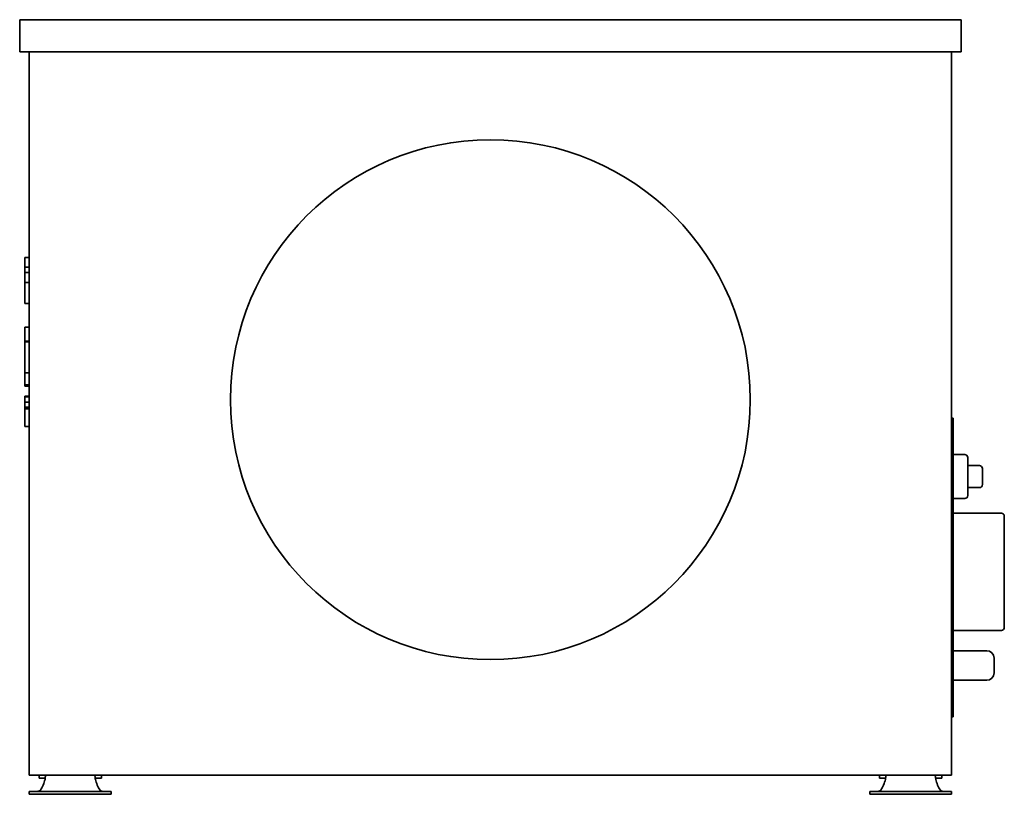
# Model space of a CAD drawing. Header units: millimetres. Extents: x 294 to 966, y 181 to 710.
import ezdxf

# ---------------------------------------------------------------- set-up
doc = ezdxf.new("R2010")
doc.units = ezdxf.units.MM
doc.header["$LTSCALE"] = 3
doc.layers.add('Krawędzie widoczne(ISO)', color=7, linetype='Continuous', lineweight=35, true_color=0x262659)

msp = doc.modelspace()

# ---------------------------------------------------------------- linework, layer by layer
at = {"layer": 'Krawędzie widoczne(ISO)'}
for p, q in [((293.75, 687.98), (293.75, 709.98)), ((293.75, 709.98), (936.75, 709.98)), ((936.75, 687.98), (936.75, 709.98)), ((936.75, 687.98), (293.75, 687.98)), ((300.25, 687.98), (300.25, 193.98)), ((930.25, 687.98), (930.25, 193.98)), ((297.25, 544.32), (297.25, 547.58)), ((297.25, 547.58), (300.25, 547.58)), ((297.25, 541.06), (297.25, 544.32)), ((297.25, 537.41), (297.25, 541.06)), ((297.25, 541.06), (300.25, 541.06)), ((297.25, 530.57), (297.25, 537.41)), ((297.25, 537.41), (300.25, 537.41)), ((297.25, 523.02), (297.25, 530.57)), ((297.25, 530.57), (300.25, 530.57)), ((297.25, 516.28), (297.25, 523.02)), ((297.25, 516.21), (297.25, 516.28)), ((297.25, 516.28), (300.25, 516.28)), ((297.25, 516.21), (300.25, 516.21)), ((297.25, 490.5), (297.25, 500.13)), ((297.25, 500.13), (300.25, 500.13)), ((297.25, 490.5), (300.25, 490.5)), ((297.25, 489.96), (297.25, 490.5)), ((297.25, 484.42), (297.25, 489.96)), ((297.25, 489.96), (300.25, 489.96)), ((297.25, 473.17), (297.25, 484.42)), ((297.25, 468.83), (297.25, 473.17)), ((297.25, 465.69), (297.25, 468.83)), ((297.25, 468.83), (300.25, 468.83)), ((297.25, 462.38), (297.25, 465.69)), ((297.25, 460.57), (297.25, 462.38)), ((297.25, 459.76), (297.25, 460.57)), ((297.25, 460.57), (300.25, 460.57)), ((297.25, 459.76), (300.25, 459.76)), ((297.25, 452.54), (297.25, 452.96)), ((297.25, 452.96), (300.25, 452.96)), ((297.25, 448.76), (297.25, 452.54)), ((297.25, 452.54), (300.25, 452.54)), ((297.25, 445.5), (297.25, 448.76)), ((297.25, 448.76), (300.25, 448.76)), ((297.25, 444.32), (297.25, 445.5)), ((297.25, 445.5), (300.25, 445.5)), ((297.25, 439.31), (297.25, 444.32)), ((297.25, 444.32), (300.25, 444.32)), ((297.25, 434.13), (297.25, 439.31)), ((931.25, 437.98), (930.25, 437.98)), ((931.25, 437.98), (931.25, 433.98)), ((297.25, 432.12), (297.25, 434.13)), ((297.25, 432.12), (300.25, 432.12)), ((931.25, 237.98), (931.25, 433.98)), ((931.25, 412.98), (939.25, 412.98)), ((941.25, 410.98), (941.25, 384.98)), ((941.25, 405.48), (949.25, 405.48)), ((951.25, 403.48), (951.25, 392.48)), ((941.25, 390.48), (949.25, 390.48)), ((931.25, 382.98), (939.25, 382.98)), ((931.25, 372.98), (964.25, 372.98)), ((966.25, 370.98), (966.25, 294.98)), ((931.25, 292.98), (964.25, 292.98)), ((931.25, 279.08), (954.25, 279.08)), ((959.25, 274.08), (959.25, 263.88)), ((931.25, 258.88), (954.25, 258.88)), ((931.25, 237.98), (931.25, 233.98)), ((930.25, 233.98), (931.25, 233.98)), ((930.25, 193.98), (300.25, 193.98)), ((306.96, 193.98), (306.96, 191.98)), ((307.93, 191.98), (306.96, 191.98)), ((307.93, 191.98), (311.15, 191.98)), ((345.35, 191.98), (348.57, 191.98)), ((349.54, 191.98), (348.57, 191.98)), ((349.54, 193.98), (349.54, 191.98)), ((880.96, 193.98), (880.96, 191.98)), ((881.93, 191.98), (880.96, 191.98)), ((881.93, 191.98), (885.15, 191.98)), ((919.35, 191.98), (922.57, 191.98)), ((923.54, 191.98), (922.57, 191.98)), ((923.54, 193.98), (923.54, 191.98)), ((300.33, 183.02), (302.09, 183.02)), ((300.33, 183.02), (300.33, 181.02)), ((324.01, 183.02), (302.09, 183.02)), ((324.01, 183.02), (332.49, 183.02)), ((332.49, 183.02), (354.41, 183.02)), ((354.41, 183.02), (356.17, 183.02)), ((356.17, 183.02), (356.17, 181.02)), ((874.33, 183.02), (876.09, 183.02)), ((874.33, 183.02), (874.33, 181.02)), ((898.01, 183.02), (876.09, 183.02)), ((898.01, 183.02), (906.49, 183.02)), ((906.49, 183.02), (928.41, 183.02)), ((928.41, 183.02), (930.17, 183.02)), ((930.17, 183.02), (930.17, 181.02)), ((302.09, 181.02), (300.33, 181.02)), ((302.09, 181.02), (324.01, 181.02)), ((332.49, 181.02), (324.01, 181.02)), ((332.49, 181.02), (354.41, 181.02)), ((356.17, 181.02), (354.41, 181.02)), ((876.09, 181.02), (874.33, 181.02)), ((876.09, 181.02), (898.01, 181.02)), ((906.49, 181.02), (898.01, 181.02)), ((906.49, 181.02), (928.41, 181.02)), ((930.17, 181.02), (928.41, 181.02))]:
    msp.add_line(p, q, dxfattribs=at)
msp.add_circle((615.25, 450.48), 177.5, dxfattribs=at)
for centre, radius, start, end in [((939.25, 410.98), 2, 0, 90), ((949.25, 403.48), 2, 0, 90), ((949.25, 392.48), 2, 270, 0), ((939.25, 384.98), 2, 270, 0), ((964.25, 370.98), 2, 0, 90), ((964.25, 294.98), 2, 270, 0), ((954.25, 274.08), 5, 0, 90), ((954.25, 263.88), 5, 270, 0), ((288.65, 196.44), 23, 326.71749, 346.77819), ((367.85, 196.44), 23, 193.22181, 213.28251), ((862.65, 196.44), 23, 326.71749, 346.77819), ((941.85, 196.44), 23, 193.22181, 213.28251)]:
    msp.add_arc(centre, radius, start, end, dxfattribs=at)
for points, knots in [([(311.5, 193.98), (311.48, 193.98), (311.45, 193.91), (311.38, 193.62), (311.35, 193.42), (311.27, 192.9), (311.23, 192.59), (311.14, 191.91), (311.09, 191.55), (311.04, 191.18)], [0, 0, 0, 0, 0.1113973, 0.1113973, 0.2218681, 0.2218681, 0.3323097, 0.3323097, 0.4436983, 0.4436983, 0.4436983, 0.4436983]), ([(345.46, 191.18), (345.41, 191.55), (345.36, 191.91), (345.27, 192.59), (345.23, 192.9), (345.15, 193.42), (345.12, 193.62), (345.05, 193.91), (345.02, 193.98), (345, 193.98)], [0, 0, 0, 0, 0.1114459, 0.1114459, 0.2219303, 0.2219303, 0.3324441, 0.3324441, 0.4438708, 0.4438708, 0.4438708, 0.4438708]), ([(885.5, 193.98), (885.48, 193.98), (885.45, 193.91), (885.38, 193.62), (885.35, 193.42), (885.27, 192.9), (885.23, 192.59), (885.14, 191.91), (885.09, 191.55), (885.04, 191.18)], [0, 0, 0, 0, 0.1113973, 0.1113973, 0.2218681, 0.2218681, 0.3323097, 0.3323097, 0.4436983, 0.4436983, 0.4436983, 0.4436983]), ([(919.46, 191.18), (919.41, 191.55), (919.36, 191.91), (919.27, 192.59), (919.23, 192.9), (919.15, 193.42), (919.12, 193.62), (919.05, 193.91), (919.02, 193.98), (919, 193.98)], [0, 0, 0, 0, 0.1114459, 0.1114459, 0.2219303, 0.2219303, 0.3324441, 0.3324441, 0.4438708, 0.4438708, 0.4438708, 0.4438708]), ([(307.88, 183.82), (307.86, 183.8), (307.84, 183.79), (307.82, 183.77), (307.8, 183.76), (307.77, 183.74), (307.75, 183.73), (307.73, 183.71), (307.71, 183.7), (307.69, 183.68), (307.67, 183.67), (307.65, 183.65), (307.62, 183.64), (307.6, 183.63), (307.58, 183.61), (307.56, 183.6), (307.54, 183.58), (307.52, 183.57), (307.51, 183.56), (307.5, 183.56), (307.5, 183.56), (307.49, 183.55), (307.47, 183.54), (307.45, 183.53), (307.43, 183.51), (307.41, 183.5), (307.38, 183.48), (307.36, 183.47), (307.34, 183.46), (307.32, 183.44), (307.29, 183.43), (307.27, 183.42), (307.25, 183.41), (307.23, 183.39), (307.2, 183.38), (307.18, 183.37), (307.16, 183.36), (307.14, 183.35), (307.11, 183.33), (307.09, 183.32), (307.07, 183.31), (307.04, 183.3), (307.02, 183.29), (307, 183.28), (306.98, 183.27), (306.95, 183.26), (306.93, 183.25), (306.91, 183.24), (306.88, 183.23), (306.86, 183.22), (306.84, 183.21), (306.81, 183.2), (306.79, 183.19), (306.77, 183.18), (306.74, 183.17), (306.74, 183.17), (306.73, 183.17), (306.73, 183.17), (306.71, 183.16), (306.69, 183.15), (306.67, 183.15), (306.65, 183.14), (306.62, 183.13), (306.6, 183.13), (306.58, 183.12), (306.55, 183.11), (306.53, 183.11), (306.5, 183.1), (306.48, 183.09), (306.45, 183.09), (306.43, 183.08), (306.41, 183.08), (306.38, 183.07), (306.36, 183.07), (306.33, 183.06), (306.3, 183.06), (306.28, 183.05), (306.26, 183.05), (306.24, 183.05), (306.21, 183.04), (306.19, 183.04), (306.16, 183.04), (306.14, 183.03), (306.11, 183.03), (306.09, 183.03), (306.06, 183.03), (306.04, 183.03), (306.01, 183.02), (305.99, 183.02), (305.96, 183.02), (305.94, 183.02), (305.91, 183.02), (305.89, 183.02), (305.86, 183.02)], [0, 0, 0, 0, 0.0078163, 0.0078163, 0.0078163, 0.0156656, 0.0156656, 0.0156656, 0.0235447, 0.0235447, 0.0235447, 0.0314507, 0.0314507, 0.0314507, 0.0393801, 0.0393801, 0.0393801, 0.0456978, 0.0456978, 0.0456978, 0.0473294, 0.0473294, 0.0473294, 0.0552907, 0.0552907, 0.0552907, 0.0632562, 0.0632562, 0.0632562, 0.0712194, 0.0712194, 0.0712194, 0.0791739, 0.0791739, 0.0791739, 0.0871132, 0.0871132, 0.0871132, 0.0950308, 0.0950308, 0.0950308, 0.1029204, 0.1029204, 0.1029204, 0.1107759, 0.1107759, 0.1107759, 0.1185913, 0.1185913, 0.1185913, 0.1263609, 0.1263609, 0.1263609, 0.1340793, 0.1340793, 0.1340793, 0.1356977, 0.1356977, 0.1356977, 0.1417721, 0.1417721, 0.1417721, 0.1495008, 0.1495008, 0.1495008, 0.1572621, 0.1572621, 0.1572621, 0.1650505, 0.1650505, 0.1650505, 0.1728601, 0.1728601, 0.1728601, 0.1811091, 0.1811091, 0.1811091, 0.1885372, 0.1885372, 0.1885372, 0.1964318, 0.1964318, 0.1964318, 0.2043573, 0.2043573, 0.2043573, 0.2123021, 0.2123021, 0.2123021, 0.2202542, 0.2202542, 0.2202542, 0.2282011, 0.2282011, 0.2282011, 0.2282011]), ([(350.64, 183.02), (350.46, 183.02), (350.28, 183.04), (349.94, 183.11), (349.77, 183.16), (349.43, 183.31), (349.26, 183.39), (348.93, 183.6), (348.78, 183.71), (348.62, 183.82)], [-0.238205, -0.238205, -0.238205, -0.238205, -0.1772118, -0.1772118, -0.118791, -0.118791, -0.0580717, -0.0580717, 0, 0, 0, 0]), ([(881.88, 183.82), (881.86, 183.8), (881.84, 183.79), (881.82, 183.77), (881.8, 183.76), (881.77, 183.74), (881.75, 183.73), (881.73, 183.71), (881.71, 183.7), (881.69, 183.68), (881.67, 183.67), (881.65, 183.65), (881.62, 183.64), (881.6, 183.63), (881.58, 183.61), (881.56, 183.6), (881.54, 183.58), (881.52, 183.57), (881.51, 183.56), (881.5, 183.56), (881.5, 183.56), (881.49, 183.55), (881.47, 183.54), (881.45, 183.53), (881.43, 183.51), (881.41, 183.5), (881.38, 183.48), (881.36, 183.47), (881.34, 183.46), (881.32, 183.44), (881.29, 183.43), (881.27, 183.42), (881.25, 183.41), (881.23, 183.39), (881.2, 183.38), (881.18, 183.37), (881.16, 183.36), (881.14, 183.35), (881.11, 183.33), (881.09, 183.32), (881.07, 183.31), (881.04, 183.3), (881.02, 183.29), (881, 183.28), (880.98, 183.27), (880.95, 183.26), (880.93, 183.25), (880.91, 183.24), (880.88, 183.23), (880.86, 183.22), (880.84, 183.21), (880.81, 183.2), (880.79, 183.19), (880.77, 183.18), (880.74, 183.17), (880.74, 183.17), (880.73, 183.17), (880.73, 183.17), (880.71, 183.16), (880.69, 183.15), (880.67, 183.15), (880.65, 183.14), (880.62, 183.13), (880.6, 183.13), (880.58, 183.12), (880.55, 183.11), (880.53, 183.11), (880.5, 183.1), (880.48, 183.09), (880.45, 183.09), (880.43, 183.08), (880.41, 183.08), (880.38, 183.07), (880.36, 183.07), (880.33, 183.06), (880.3, 183.06), (880.28, 183.05), (880.26, 183.05), (880.24, 183.05), (880.21, 183.04), (880.19, 183.04), (880.16, 183.04), (880.14, 183.03), (880.11, 183.03), (880.09, 183.03), (880.06, 183.03), (880.04, 183.03), (880.01, 183.02), (879.99, 183.02), (879.96, 183.02), (879.94, 183.02), (879.91, 183.02), (879.89, 183.02), (879.86, 183.02)], [0, 0, 0, 0, 0.0078163, 0.0078163, 0.0078163, 0.0156656, 0.0156656, 0.0156656, 0.0235447, 0.0235447, 0.0235447, 0.0314507, 0.0314507, 0.0314507, 0.0393801, 0.0393801, 0.0393801, 0.0456978, 0.0456978, 0.0456978, 0.0473294, 0.0473294, 0.0473294, 0.0552907, 0.0552907, 0.0552907, 0.0632562, 0.0632562, 0.0632562, 0.0712194, 0.0712194, 0.0712194, 0.0791739, 0.0791739, 0.0791739, 0.0871132, 0.0871132, 0.0871132, 0.0950308, 0.0950308, 0.0950308, 0.1029204, 0.1029204, 0.1029204, 0.1107759, 0.1107759, 0.1107759, 0.1185913, 0.1185913, 0.1185913, 0.1263609, 0.1263609, 0.1263609, 0.1340793, 0.1340793, 0.1340793, 0.1356977, 0.1356977, 0.1356977, 0.1417721, 0.1417721, 0.1417721, 0.1495008, 0.1495008, 0.1495008, 0.1572621, 0.1572621, 0.1572621, 0.1650505, 0.1650505, 0.1650505, 0.1728601, 0.1728601, 0.1728601, 0.1811091, 0.1811091, 0.1811091, 0.1885372, 0.1885372, 0.1885372, 0.1964318, 0.1964318, 0.1964318, 0.2043573, 0.2043573, 0.2043573, 0.2123021, 0.2123021, 0.2123021, 0.2202542, 0.2202542, 0.2202542, 0.2282011, 0.2282011, 0.2282011, 0.2282011]), ([(924.64, 183.02), (924.46, 183.02), (924.28, 183.04), (923.94, 183.11), (923.77, 183.16), (923.43, 183.31), (923.26, 183.39), (922.93, 183.6), (922.78, 183.71), (922.62, 183.82)], [-0.238205, -0.238205, -0.238205, -0.238205, -0.1772118, -0.1772118, -0.118791, -0.118791, -0.0580717, -0.0580717, 0, 0, 0, 0])]:
    msp.add_open_spline(points, degree=3, knots=knots, dxfattribs=at)

doc.saveas('drawing.dxf')
